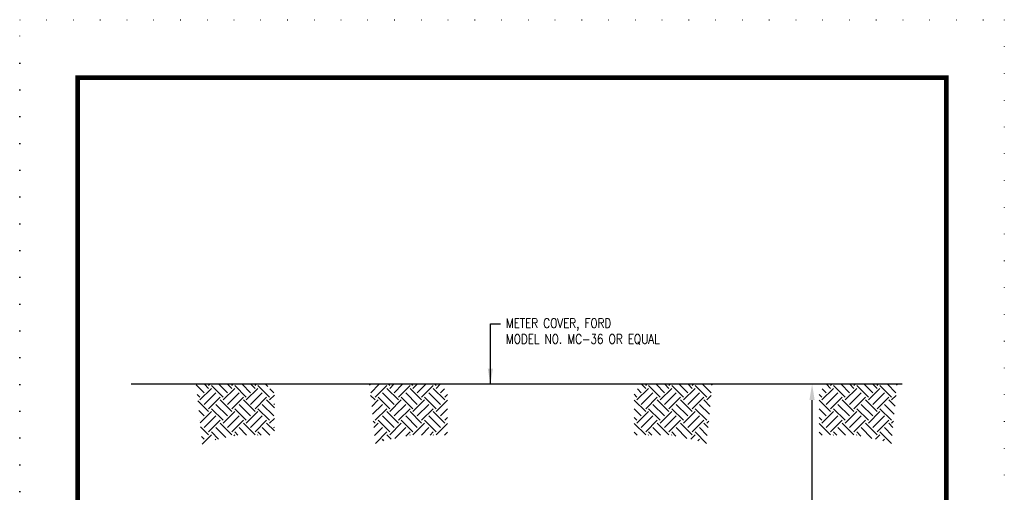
# Model space of a CAD drawing. Extents: x 185 to 418, y -408 to -105.
# Tile 118 of 118: x 185 to 418, y -217 to -105. Entities that reach past the tile are written whole.
import ezdxf

# ---------------------------------------------------------------- set-up
doc = ezdxf.new("R2010")
doc.units = 0
doc.header["$LTSCALE"] = 25
doc.header["$MEASUREMENT"] = 0
doc.linetypes.add('DOT2', pattern=[0.125, 0, -0.125])
doc.layers.get('DEFPOINTS').update_dxf_attribs({"linetype": 'CONTINUOUS'})
for name, color, linetype in [('BORDER', 252, 'CONTINUOUS'), ('EARTH', 42, 'CONTINUOUS'), ('VCV_NOTE-DIMENSIONS', 7, 'CONTINUOUS')]:
    doc.layers.add(name, color=color, linetype=linetype)
doc.styles.add('ROMANS', font='romans', dxfattribs={"height": 5})
doc.styles.add('ROMANS-1', font='ROMANS.shx', dxfattribs={"width": 0.8, "height": 2.25})
doc.dimstyles.new('ARROW', dxfattribs={"dimscale": 24, "dimtxt": 0.09375, "dimasz": 0.15625, "dimexe": 0.0625, "dimexo": 0.0625, "dimgap": 0.046875, "dimtad": 1, "dimdec": 3, "dimzin": 3, "dimdsep": 46, "dimlunit": 4, "dimtxsty": 'ROMANS', "dimcen": -0.125, "dimdle": 0.09375, "dimaunit": 1, "dimadec": 5, "dimazin": 0, "dimtfac": 1, "dimtdec": 3, "dimtmove": 2, "dimatfit": 3, "dimfxl": 1, "dimtvp": 0.5, "dimtolj": 1, "dimtzin": 0, "dimarcsym": 0})

msp = doc.modelspace()

# ---------------------------------------------------------------- hatches: boundary and pattern name
at = {"layer": 'EARTH'}
h = msp.add_hatch(dxfattribs=at)
h.set_pattern_fill('EARTH', color=256, scale=15.6, angle=45, style=0)
h.set_pattern_definition([(45, (-388.2322, -32.1146), (2e-15, 5.515433), [3.9, -3.9]), (45, (-389.2664, -31.0804), (2e-15, 5.515433), [3.9, -3.9]), (45, (-390.3005, -30.0463), (2e-15, 5.515433), [3.9, -3.9]), (135, (-390.3005, -29.357), (-5.515433, 2e-15), [3.9, -3.9]), (135, (-389.2664, -28.3227), (-5.515433, 2e-15), [3.9, -3.9]), (135, (-388.2322, -27.2886), (-5.515433, 2e-15), [3.9, -3.9])])
h.paths.add_polyline_path([(226.58, -191.77), (243.55, -191.77), (243.55, -192.85), (244.5, -192.85), (244.86, -193.01), (245.12, -193.43), (245.12, -203.84), (236.23, -203.84), (228.8, -205.43), (227.99, -206.02)])
h = msp.add_hatch(dxfattribs=at)
h.set_pattern_fill('EARTH', color=256, scale=15.6, angle=45, style=0)
h.set_pattern_definition([(135, (1072.2276, -32.1146), (1e-15, 5.515433), [3.9, -3.9]), (135, (1073.2617, -31.0804), (1e-15, 5.515433), [3.9, -3.9]), (135, (1074.296, -30.0463), (1e-15, 5.515433), [3.9, -3.9]), (45, (1074.296, -29.357), (5.515433, -4e-16), [3.9, -3.9]), (45, (1073.2617, -28.3227), (5.515433, -4e-16), [3.9, -3.9]), (45, (1072.2276, -27.2886), (5.515433, -4e-16), [3.9, -3.9])])
h.paths.add_polyline_path([(267.7, -191.77), (284.67, -191.77), (284.67, -192.85), (285.63, -192.85), (285.98, -193.01), (286.24, -193.43), (286.24, -203.84), (277.35, -203.84), (269.92, -205.43), (269.11, -206.02)])
h = msp.add_hatch(dxfattribs=at)
h.set_pattern_fill('EARTH', color=256, scale=15.6, angle=45, style=0)
h.set_pattern_definition([(45, (-455.4686, -32.1146), (2e-15, 5.515433), [3.9, -3.9]), (45, (-456.5027, -31.0804), (2e-15, 5.515433), [3.9, -3.9]), (45, (-457.537, -30.0463), (2e-15, 5.515433), [3.9, -3.9]), (135, (-457.537, -29.357), (-5.515433, 2e-15), [3.9, -3.9]), (135, (-456.5027, -28.3227), (-5.515433, 2e-15), [3.9, -3.9]), (135, (-455.4686, -27.2886), (-5.515433, 2e-15), [3.9, -3.9])])
h.paths.add_polyline_path([(349.06, -191.77), (332.08, -191.77), (332.08, -192.85), (331.13, -192.85), (330.78, -193.01), (330.52, -193.43), (330.52, -203.84), (339.41, -203.84), (346.84, -205.43), (347.65, -206.02)])
h = msp.add_hatch(dxfattribs=at)
h.set_pattern_fill('EARTH', color=256, scale=15.6, angle=45, style=0)
h.set_pattern_definition([(45, (-411.5852, -32.1146), (2e-15, 5.515433), [3.9, -3.9]), (45, (-412.6193, -31.0804), (2e-15, 5.515433), [3.9, -3.9]), (45, (-413.6535, -30.0463), (2e-15, 5.515433), [3.9, -3.9]), (135, (-413.6535, -29.357), (-5.515433, 2e-15), [3.9, -3.9]), (135, (-412.6193, -28.3227), (-5.515433, 2e-15), [3.9, -3.9]), (135, (-411.5852, -27.2886), (-5.515433, 2e-15), [3.9, -3.9])])
h.paths.add_polyline_path([(392.94, -191.77), (375.97, -191.77), (375.97, -192.85), (375.02, -192.85), (374.66, -193.01), (374.41, -193.43), (374.41, -203.84), (383.29, -203.84), (390.72, -205.43), (391.53, -206.02)])

# ---------------------------------------------------------------- linework, layer by layer
at = {"layer": 'BORDER', "color": 7, "const_width": 1.1}
msp.add_lwpolyline([(198.43, -393.95), (198.43, -119.06), (404.6, -119.06), (404.6, -393.95)], close=True, dxfattribs=at)
at = {"layer": 'DEFPOINTS', "color": 3, "linetype": 'DOT2', "ltscale": 2}
msp.add_lwpolyline([(184.69, -407.7), (184.69, -105.31), (418.35, -105.31), (418.35, -407.7)], close=True, dxfattribs=at)
at = {"layer": 'VCV_NOTE-DIMENSIONS'}
for p, q in [((394.12, -191.77), (211.16, -191.77)), ((372.73, -283.64), (372.73, -195.52))]:
    msp.add_line(p, q, dxfattribs=at)
msp.add_solid([(372.1, -195.52), (373.35, -195.52), (372.73, -191.77)], dxfattribs=at)

# ---------------------------------------------------------------- texts
at = {"layer": 'VCV_NOTE-DIMENSIONS', "insert": (300.08, -176.17), "char_height": 2.25, "width": 59.725, "attachment_point": 1, "style": 'ROMANS-1'}
msp.add_mtext('METER COVER, FORD \\PMODEL NO. MC-36 OR EQUAL{\\W1; }', dxfattribs=at)

# ---------------------------------------------------------------- leaders
at = {"layer": 'VCV_NOTE-DIMENSIONS'}
msp.add_leader([(296.38, -191.79), (296.38, -177.44), (298.78, -177.44)], dimstyle='ARROW', override={"dimgap": 0.046875, "dimtad": 0}, dxfattribs=at)

doc.saveas('drawing.dxf')
